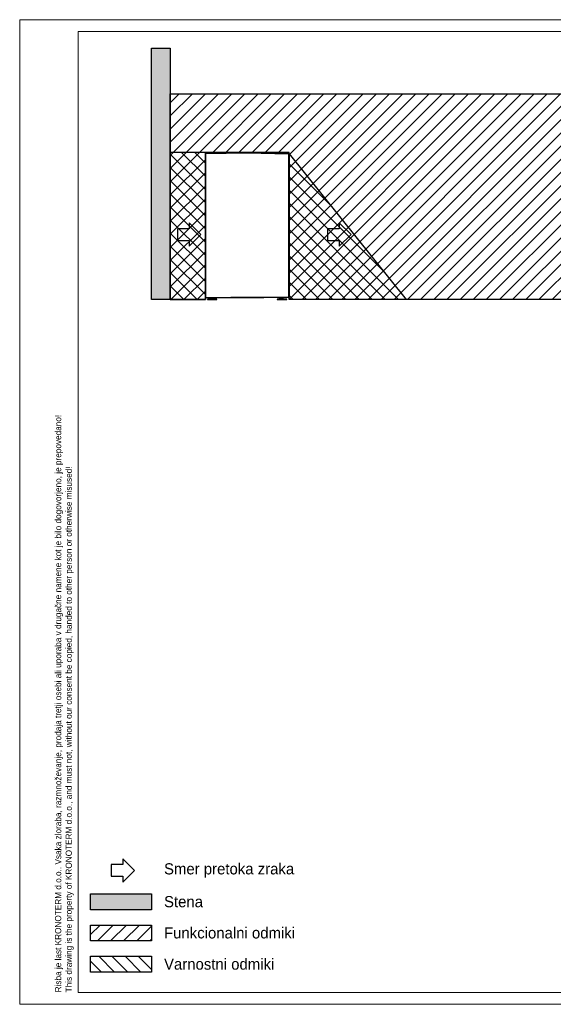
# Model space of a CAD drawing. Header units: millimetres. Extents: x 0 to 39025, y -31299 to 8400.
# Tile 126 of 256: x 0 to 4556, y -15649 to -7249. Entities that reach past the tile are written whole.
import ezdxf

# ---------------------------------------------------------------- set-up
doc = ezdxf.new("R2010")
doc.units = ezdxf.units.MM
for name, color, linetype in [('ANOTACIJE', 7, 'Continuous'), ('FORMAT', 7, 'Continuous'), ('ODMIKI funkcionalni', 253, 'Continuous'), ('ODMIKI varnostni', 252, 'Continuous'), ('SREDNJICE_IN_TOCKE', 252, 'Continuous')]:
    doc.layers.add(name, color=color, linetype=linetype)
doc.styles.add('SLDTEXTSTYLE0', font='Montserrat-Regular.ttf', dxfattribs={"bigfont": 'bigfont'})
doc.styles.add('SLDTEXTSTYLE2', font='arial.ttf', dxfattribs={"width": 0.948, "bigfont": 'bigfont'})
doc.styles.add('SLDTEXTSTYLE3', font='arial.ttf', dxfattribs={"width": 0.948})

# ---------------------------------------------------------------- blocks, each defined once
blk = doc.blocks.new('SW_NOTE_0_1')
at = {"layer": 'ANOTACIJE', "color": 0, "char_height": 2.64583, "attachment_point": 1, "rotation": 90}
for s, insert, style in [('Risba je last KRONOTERM d.o.o.. Vsaka zloraba, razmnoževanje, prodaja tretji osebi ali uporaba v drugačne namene kot je bilo dogovorjeno, je prepovedano!', (-3.41, 0), 'SLDTEXTSTYLE2'), ('This drawing is the property of KRONOTERM d.o.o., and must not, without our consent be copied, handed to other person or otherwise misused!', (1.12, 0), 'SLDTEXTSTYLE3')]:
    blk.add_mtext(s, dxfattribs=dict(at, insert=insert, style=style))
blk = doc.blocks.new('*U58')
at = {"lineweight": 25}
for p, q in [((2, 558.3), (2, 17.6)), ((69.1, 12), (69.1, 2.5)), ((86.1, 12), (86.1, 2.5)), ((628.9, 14.3), (628.9, 2.5)), ((645.9, 14.3), (645.9, 2.5))]:
    blk.add_line(p, q, dxfattribs=at)
for points in [[(19.5, 0), (98.1, 0), (98.1, 2.5), (19.5, 2.5)], [(611.9, 0), (695.9, 0), (695.9, 2.5), (611.9, 2.5)]]:
    blk.add_lwpolyline(points, close=True, dxfattribs=at)
for points, knots in [([(2.9, 1247.8), (2.9, 1247.8), (2.3, 1247.7), (2.3, 1247.7), (2.3, 1247.7), (1.8, 1247.6), (1.8, 1247.6), (1.8, 1247.6), (1.3, 1247.3), (1.3, 1247.3), (1.3, 1247.3), (0.8, 1246.9), (0.8, 1246.9), (0.8, 1246.9), (0.5, 1246.5), (0.5, 1246.5), (0.5, 1246.5), (0.2, 1246), (0.2, 1246), (0.2, 1246), (0.1, 1245.4), (0.1, 1245.4), (0.1, 1245.4), (0, 1244.9), (0, 1244.9)], [0, 0, 0, 0, 1, 1, 1, 2, 2, 2, 3, 3, 3, 4, 4, 4, 5, 5, 5, 6, 6, 6, 7, 7, 7, 8, 8, 8, 8]), ([(2, 1242.6), (2, 1242.6), (1.3, 1242.7), (1.3, 1242.7), (1.3, 1242.7), (0.7, 1242.7), (0.7, 1242.7), (0.7, 1242.7), (0.3, 1242.8), (0.3, 1242.8), (0.3, 1242.8), (0, 1242.9), (0, 1242.9), (0, 1242.9), (0, 1243), (0, 1243), (0, 1243), (0.3, 1243.1), (0.3, 1243.1), (0.3, 1243.1), (0.8, 1243.2), (0.8, 1243.2), (0.8, 1243.2), (1.4, 1243.3), (1.4, 1243.3)], [0, 0, 0, 0, 1, 1, 1, 2, 2, 2, 3, 3, 3, 4, 4, 4, 5, 5, 5, 6, 6, 6, 7, 7, 7, 8, 8, 8, 8]), ([(2.9, 1246.8), (2.9, 1246.8), (2.5, 1246.8), (2.5, 1246.8), (2.5, 1246.8), (2.2, 1246.6), (2.2, 1246.6), (2.2, 1246.6), (1.8, 1246.5), (1.8, 1246.5), (1.8, 1246.5), (1.6, 1246.2), (1.6, 1246.2), (1.6, 1246.2), (1.3, 1245.9), (1.3, 1245.9), (1.3, 1245.9), (1.2, 1245.6), (1.2, 1245.6), (1.2, 1245.6), (1.1, 1245.3), (1.1, 1245.3), (1.1, 1245.3), (1, 1244.9), (1, 1244.9)], [0, 0, 0, 0, 1, 1, 1, 2, 2, 2, 3, 3, 3, 4, 4, 4, 5, 5, 5, 6, 6, 6, 7, 7, 7, 8, 8, 8, 8]), ([(2, 1242.6), (2, 1242.6), (1.7, 1242.7), (1.7, 1242.7), (1.7, 1242.7), (1.3, 1242.7), (1.3, 1242.7), (1.3, 1242.7), (1.1, 1242.8), (1.1, 1242.8), (1.1, 1242.8), (1, 1242.9), (1, 1242.9), (1, 1242.9), (1, 1243), (1, 1243), (1, 1243), (1.2, 1243.1), (1.2, 1243.1), (1.2, 1243.1), (1.4, 1243.2), (1.4, 1243.2), (1.4, 1243.2), (1.7, 1243.3), (1.7, 1243.3)], [0, 0, 0, 0, 1, 1, 1, 2, 2, 2, 3, 3, 3, 4, 4, 4, 5, 5, 5, 6, 6, 6, 7, 7, 7, 8, 8, 8, 8]), ([(1.1, 1244.8), (1.1, 1244.8), (1.2, 1245.2), (1.2, 1245.2), (1.2, 1245.2), (1.3, 1245.5), (1.3, 1245.5), (1.3, 1245.5), (1.4, 1245.8), (1.4, 1245.8), (1.4, 1245.8), (1.6, 1246.1), (1.6, 1246.1), (1.6, 1246.1), (1.9, 1246.3), (1.9, 1246.3), (1.9, 1246.3), (2.2, 1246.5), (2.2, 1246.5), (2.2, 1246.5), (2.5, 1246.6), (2.5, 1246.6), (2.5, 1246.6), (2.9, 1246.7), (2.9, 1246.7)], [0, 0, 0, 0, 1, 1, 1, 2, 2, 2, 3, 3, 3, 4, 4, 4, 5, 5, 5, 6, 6, 6, 7, 7, 7, 8, 8, 8, 8]), ([(1.6, 1244.6), (1.6, 1244.6), (1.7, 1244.4), (1.7, 1244.4), (1.7, 1244.4), (1.8, 1244), (1.8, 1244), (1.8, 1244), (1.9, 1243.3), (1.9, 1243.3), (1.9, 1243.3), (2, 1242.6), (2, 1242.6)], [0, 0, 0, 0, 1, 1, 1, 2, 2, 2, 3, 3, 3, 4, 4, 4, 4]), ([(1.7, 1243.6), (1.7, 1243.6), (1.7, 1243.5), (1.7, 1243.5), (1.7, 1243.5), (1.8, 1243.3), (1.8, 1243.3), (1.8, 1243.3), (1.9, 1243), (1.9, 1243), (1.9, 1243), (2, 1242.6), (2, 1242.6)], [0, 0, 0, 0, 1, 1, 1, 2, 2, 2, 3, 3, 3, 4, 4, 4, 4]), ([(2.1, 1244.8), (2.1, 1244.8), (2.1, 1245), (2.1, 1245), (2.1, 1245), (2.2, 1245.2), (2.2, 1245.2), (2.2, 1245.2), (2.3, 1245.3), (2.3, 1245.3), (2.3, 1245.3), (2.3, 1245.4), (2.3, 1245.4), (2.3, 1245.4), (2.5, 1245.5), (2.5, 1245.5), (2.5, 1245.5), (2.6, 1245.6), (2.6, 1245.6), (2.6, 1245.6), (2.8, 1245.6), (2.8, 1245.6), (2.8, 1245.6), (2.9, 1245.6), (2.9, 1245.6)], [0, 0, 0, 0, 1, 1, 1, 2, 2, 2, 3, 3, 3, 4, 4, 4, 5, 5, 5, 6, 6, 6, 7, 7, 7, 8, 8, 8, 8]), ([(2.9, 1247.8), (2.9, 1247.8), (2.9, 1247.7), (2.9, 1247.7), (2.9, 1247.7), (2.9, 1247.5), (2.9, 1247.5), (2.9, 1247.5), (2.9, 1247.2), (2.9, 1247.2), (2.9, 1247.2), (2.9, 1246.8), (2.9, 1246.8), (2.9, 1246.8), (2.9, 1246.3), (2.9, 1246.3), (2.9, 1246.3), (2.9, 1246), (2.9, 1246), (2.9, 1246), (2.9, 1245.8), (2.9, 1245.8), (2.9, 1245.8), (2.9, 1245.7), (2.9, 1245.7)], [0, 0, 0, 0, 1, 1, 1, 2, 2, 2, 3, 3, 3, 4, 4, 4, 5, 5, 5, 6, 6, 6, 7, 7, 7, 8, 8, 8, 8]), ([(68.2, 1246.3), (68.2, 1246.3), (68.2, 1246.5), (68.2, 1246.5), (68.2, 1246.5), (68.1, 1246.6), (68.1, 1246.6), (68.1, 1246.6), (68, 1246.8), (68, 1246.8), (68, 1246.8), (67.9, 1246.9), (67.9, 1246.9), (67.9, 1246.9), (67.8, 1247), (67.8, 1247), (67.8, 1247), (67.7, 1247), (67.7, 1247), (67.7, 1247), (67.5, 1247.1), (67.5, 1247.1), (67.5, 1247.1), (67.4, 1247.1), (67.4, 1247.1)], [0, 0, 0, 0, 1, 1, 1, 2, 2, 2, 3, 3, 3, 4, 4, 4, 5, 5, 5, 6, 6, 6, 7, 7, 7, 8, 8, 8, 8]), ([(69.2, 1246.5), (69.2, 1246.5), (69.1, 1246.8), (69.1, 1246.8), (69.1, 1246.8), (69, 1247.1), (69, 1247.1), (69, 1247.1), (69, 1247.1), (69, 1247.1)], [0, 0, 0, 0, 1, 1, 1, 2, 2, 2, 3, 3, 3, 3]), ([(74.2, 1246.5), (74.2, 1246.5), (74.2, 1246.8), (74.2, 1246.8), (74.2, 1246.8), (74.2, 1247), (74.2, 1247), (74.2, 1247), (74.2, 1247.2), (74.2, 1247.2), (74.2, 1247.2), (74.1, 1247.3), (74.1, 1247.3)], [0, 0, 0, 0, 1, 1, 1, 2, 2, 2, 3, 3, 3, 4, 4, 4, 4]), ([(356.5, 1253.4), (356.5, 1253.4), (356.5, 1253.5), (356.5, 1253.5), (356.5, 1253.5), (356.5, 1253.8), (356.5, 1253.8), (356.5, 1253.8), (356.5, 1254.1), (356.5, 1254.1), (356.5, 1254.1), (356.5, 1254.5), (356.5, 1254.5), (356.5, 1254.5), (356.5, 1254.9), (356.5, 1254.9), (356.5, 1254.9), (356.5, 1255.2), (356.5, 1255.2), (356.5, 1255.2), (356.5, 1255.5), (356.5, 1255.5), (356.5, 1255.5), (356.5, 1255.6), (356.5, 1255.6)], [0, 0, 0, 0, 1, 1, 1, 2, 2, 2, 3, 3, 3, 4, 4, 4, 5, 5, 5, 6, 6, 6, 7, 7, 7, 8, 8, 8, 8]), ([(356.5, 1253.4), (356.5, 1253.4), (356.5, 1253.4), (356.5, 1253.4), (356.5, 1253.4), (356.5, 1253.4), (356.5, 1253.4), (356.5, 1253.4), (356.5, 1253.3), (356.5, 1253.3), (356.5, 1253.3), (356.5, 1253.2), (356.5, 1253.2), (356.5, 1253.2), (356.5, 1253.1), (356.5, 1253.1), (356.5, 1253.1), (356.5, 1253), (356.5, 1253), (356.5, 1253), (356.5, 1252.8), (356.5, 1252.8), (356.5, 1252.8), (356.5, 1252.6), (356.5, 1252.6)], [0, 0, 0, 0, 1, 1, 1, 2, 2, 2, 3, 3, 3, 4, 4, 4, 5, 5, 5, 6, 6, 6, 7, 7, 7, 8, 8, 8, 8]), ([(357.4, 1250.4), (357.4, 1250.4), (357.4, 1250.8), (357.4, 1250.8), (357.4, 1250.8), (357.4, 1251.1), (357.4, 1251.1), (357.4, 1251.1), (357.4, 1251.5), (357.4, 1251.5), (357.4, 1251.5), (357.4, 1251.8), (357.4, 1251.8), (357.4, 1251.8), (357.4, 1252), (357.4, 1252), (357.4, 1252), (357.4, 1252.2), (357.4, 1252.2), (357.4, 1252.2), (357.4, 1252.3), (357.4, 1252.3), (357.4, 1252.3), (357.4, 1252.4), (357.4, 1252.4)], [0, 0, 0, 0, 1, 1, 1, 2, 2, 2, 3, 3, 3, 4, 4, 4, 5, 5, 5, 6, 6, 6, 7, 7, 7, 8, 8, 8, 8]), ([(357.5, 1255.6), (357.5, 1255.6), (357.5, 1255.6), (357.5, 1255.6), (357.5, 1255.6), (357.5, 1255.6), (357.5, 1255.6), (357.5, 1255.6), (357.5, 1255.6), (357.5, 1255.6), (357.5, 1255.6), (357.5, 1255.6), (357.5, 1255.6), (357.5, 1255.6), (357.5, 1255.6), (357.5, 1255.6), (357.5, 1255.6), (357.5, 1255.6), (357.5, 1255.6), (357.5, 1255.6), (357.5, 1255.6), (357.5, 1255.6), (357.5, 1255.6), (357.5, 1255.6), (357.5, 1255.6)], [0, 0, 0, 0, 1, 1, 1, 2, 2, 2, 3, 3, 3, 4, 4, 4, 5, 5, 5, 6, 6, 6, 7, 7, 7, 8, 8, 8, 8]), ([(357.5, 1254.6), (357.5, 1254.6), (357.5, 1254.6), (357.5, 1254.6), (357.5, 1254.6), (357.5, 1254.6), (357.5, 1254.6), (357.5, 1254.6), (357.5, 1254.6), (357.5, 1254.6), (357.5, 1254.6), (357.5, 1254.6), (357.5, 1254.6), (357.5, 1254.6), (357.5, 1254.6), (357.5, 1254.6)], [0, 0, 0, 0, 1, 1, 1, 2, 2, 2, 3, 3, 3, 4, 4, 4, 5, 5, 5, 5]), ([(357.6, 1252.4), (357.6, 1252.4), (357.6, 1252.3), (357.6, 1252.3), (357.6, 1252.3), (357.6, 1252.2), (357.6, 1252.2), (357.6, 1252.2), (357.6, 1252), (357.6, 1252), (357.6, 1252), (357.6, 1251.8), (357.6, 1251.8), (357.6, 1251.8), (357.6, 1251.5), (357.6, 1251.5), (357.6, 1251.5), (357.6, 1251.1), (357.6, 1251.1), (357.6, 1251.1), (357.6, 1250.8), (357.6, 1250.8), (357.6, 1250.8), (357.6, 1250.4), (357.6, 1250.4)], [0, 0, 0, 0, 1, 1, 1, 2, 2, 2, 3, 3, 3, 4, 4, 4, 5, 5, 5, 6, 6, 6, 7, 7, 7, 8, 8, 8, 8]), ([(358.5, 1255.6), (358.5, 1255.6), (358.5, 1255.5), (358.5, 1255.5), (358.5, 1255.5), (358.5, 1255.2), (358.5, 1255.2), (358.5, 1255.2), (358.5, 1254.9), (358.5, 1254.9), (358.5, 1254.9), (358.5, 1254.5), (358.5, 1254.5), (358.5, 1254.5), (358.5, 1254.1), (358.5, 1254.1), (358.5, 1254.1), (358.5, 1253.8), (358.5, 1253.8), (358.5, 1253.8), (358.5, 1253.5), (358.5, 1253.5), (358.5, 1253.5), (358.5, 1253.4), (358.5, 1253.4)], [0, 0, 0, 0, 1, 1, 1, 2, 2, 2, 3, 3, 3, 4, 4, 4, 5, 5, 5, 6, 6, 6, 7, 7, 7, 8, 8, 8, 8]), ([(358.5, 1252.6), (358.5, 1252.6), (358.5, 1252.8), (358.5, 1252.8), (358.5, 1252.8), (358.5, 1253), (358.5, 1253), (358.5, 1253), (358.5, 1253.1), (358.5, 1253.1), (358.5, 1253.1), (358.5, 1253.2), (358.5, 1253.2), (358.5, 1253.2), (358.5, 1253.3), (358.5, 1253.3), (358.5, 1253.3), (358.5, 1253.4), (358.5, 1253.4), (358.5, 1253.4), (358.5, 1253.4), (358.5, 1253.4), (358.5, 1253.4), (358.5, 1253.4), (358.5, 1253.4)], [0, 0, 0, 0, 1, 1, 1, 2, 2, 2, 3, 3, 3, 4, 4, 4, 5, 5, 5, 6, 6, 6, 7, 7, 7, 8, 8, 8, 8]), ([(640.9, 1247.3), (640.9, 1247.3), (640.8, 1247.2), (640.8, 1247.2), (640.8, 1247.2), (640.8, 1247), (640.8, 1247), (640.8, 1247), (640.8, 1246.8), (640.8, 1246.8), (640.8, 1246.8), (640.8, 1246.5), (640.8, 1246.5)], [0, 0, 0, 0, 1, 1, 1, 2, 2, 2, 3, 3, 3, 4, 4, 4, 4]), ([(645.8, 1246.5), (645.8, 1246.5), (645.9, 1246.8), (645.9, 1246.8), (645.9, 1246.8), (646, 1247.1), (646, 1247.1), (646, 1247.1), (646, 1247.1), (646, 1247.1)], [0, 0, 0, 0, 1, 1, 1, 2, 2, 2, 3, 3, 3, 3]), ([(646.8, 1246.3), (646.8, 1246.3), (646.8, 1246.5), (646.8, 1246.5), (646.8, 1246.5), (646.9, 1246.6), (646.9, 1246.6), (646.9, 1246.6), (647, 1246.8), (647, 1246.8), (647, 1246.8), (647.1, 1246.9), (647.1, 1246.9), (647.1, 1246.9), (647.2, 1247), (647.2, 1247), (647.2, 1247), (647.3, 1247), (647.3, 1247), (647.3, 1247), (647.5, 1247.1), (647.5, 1247.1), (647.5, 1247.1), (647.6, 1247.1), (647.6, 1247.1)], [0, 0, 0, 0, 1, 1, 1, 2, 2, 2, 3, 3, 3, 4, 4, 4, 5, 5, 5, 6, 6, 6, 7, 7, 7, 8, 8, 8, 8]), ([(712.1, 1245.7), (712.1, 1245.7), (712.1, 1245.8), (712.1, 1245.8), (712.1, 1245.8), (712.1, 1246), (712.1, 1246), (712.1, 1246), (712.1, 1246.3), (712.1, 1246.3), (712.1, 1246.3), (712.1, 1246.8), (712.1, 1246.8), (712.1, 1246.8), (712.1, 1247.2), (712.1, 1247.2), (712.1, 1247.2), (712.1, 1247.5), (712.1, 1247.5), (712.1, 1247.5), (712.1, 1247.7), (712.1, 1247.7), (712.1, 1247.7), (712.1, 1247.8), (712.1, 1247.8)], [0, 0, 0, 0, 1, 1, 1, 2, 2, 2, 3, 3, 3, 4, 4, 4, 5, 5, 5, 6, 6, 6, 7, 7, 7, 8, 8, 8, 8]), ([(712.1, 1247.8), (712.1, 1247.8), (712.1, 1247.8), (712.1, 1247.8), (712.1, 1247.8), (712.1, 1247.8), (712.1, 1247.8)], [0, 0, 0, 0, 1, 1, 1, 2, 2, 2, 2]), ([(712.1, 1247.8), (712.1, 1247.8), (712.7, 1247.7), (712.7, 1247.7), (712.7, 1247.7), (713.2, 1247.6), (713.2, 1247.6), (713.2, 1247.6), (713.7, 1247.3), (713.7, 1247.3), (713.7, 1247.3), (714.1, 1246.9), (714.1, 1246.9), (714.1, 1246.9), (714.5, 1246.5), (714.5, 1246.5), (714.5, 1246.5), (714.8, 1246), (714.8, 1246), (714.8, 1246), (714.9, 1245.4), (714.9, 1245.4), (714.9, 1245.4), (715, 1244.9), (715, 1244.9)], [0, 0, 0, 0, 1, 1, 1, 2, 2, 2, 3, 3, 3, 4, 4, 4, 5, 5, 5, 6, 6, 6, 7, 7, 7, 8, 8, 8, 8]), ([(712.1, 1246.8), (712.1, 1246.8), (712.5, 1246.8), (712.5, 1246.8), (712.5, 1246.8), (712.8, 1246.6), (712.8, 1246.6), (712.8, 1246.6), (713.2, 1246.5), (713.2, 1246.5), (713.2, 1246.5), (713.4, 1246.2), (713.4, 1246.2), (713.4, 1246.2), (713.7, 1245.9), (713.7, 1245.9), (713.7, 1245.9), (713.8, 1245.6), (713.8, 1245.6), (713.8, 1245.6), (713.9, 1245.3), (713.9, 1245.3), (713.9, 1245.3), (714, 1244.9), (714, 1244.9)], [0, 0, 0, 0, 1, 1, 1, 2, 2, 2, 3, 3, 3, 4, 4, 4, 5, 5, 5, 6, 6, 6, 7, 7, 7, 8, 8, 8, 8]), ([(712.1, 1246.7), (712.1, 1246.7), (712.5, 1246.6), (712.5, 1246.6), (712.5, 1246.6), (712.8, 1246.5), (712.8, 1246.5), (712.8, 1246.5), (713.1, 1246.3), (713.1, 1246.3), (713.1, 1246.3), (713.4, 1246.1), (713.4, 1246.1), (713.4, 1246.1), (713.6, 1245.8), (713.6, 1245.8), (713.6, 1245.8), (713.7, 1245.5), (713.7, 1245.5), (713.7, 1245.5), (713.8, 1245.2), (713.8, 1245.2), (713.8, 1245.2), (713.9, 1244.8), (713.9, 1244.8)], [0, 0, 0, 0, 1, 1, 1, 2, 2, 2, 3, 3, 3, 4, 4, 4, 5, 5, 5, 6, 6, 6, 7, 7, 7, 8, 8, 8, 8]), ([(712.1, 1245.6), (712.1, 1245.6), (712.2, 1245.6), (712.2, 1245.6), (712.2, 1245.6), (712.4, 1245.6), (712.4, 1245.6), (712.4, 1245.6), (712.5, 1245.5), (712.5, 1245.5), (712.5, 1245.5), (712.7, 1245.4), (712.7, 1245.4), (712.7, 1245.4), (712.7, 1245.3), (712.7, 1245.3), (712.7, 1245.3), (712.8, 1245.2), (712.8, 1245.2), (712.8, 1245.2), (712.9, 1245), (712.9, 1245), (712.9, 1245), (712.9, 1244.8), (712.9, 1244.8)], [0, 0, 0, 0, 1, 1, 1, 2, 2, 2, 3, 3, 3, 4, 4, 4, 5, 5, 5, 6, 6, 6, 7, 7, 7, 8, 8, 8, 8]), ([(713, 1242.6), (713, 1242.6), (713.1, 1243.3), (713.1, 1243.3), (713.1, 1243.3), (713.2, 1244), (713.2, 1244), (713.2, 1244), (713.3, 1244.4), (713.3, 1244.4), (713.3, 1244.4), (713.4, 1244.6), (713.4, 1244.6)], [0, 0, 0, 0, 1, 1, 1, 2, 2, 2, 3, 3, 3, 4, 4, 4, 4]), ([(713, 1242.6), (713, 1242.6), (713.1, 1243), (713.1, 1243), (713.1, 1243), (713.2, 1243.3), (713.2, 1243.3), (713.2, 1243.3), (713.3, 1243.5), (713.3, 1243.5), (713.3, 1243.5), (713.3, 1243.6), (713.3, 1243.6)], [0, 0, 0, 0, 1, 1, 1, 2, 2, 2, 3, 3, 3, 4, 4, 4, 4]), ([(713.6, 1243.3), (713.6, 1243.3), (714.2, 1243.2), (714.2, 1243.2), (714.2, 1243.2), (714.7, 1243.1), (714.7, 1243.1), (714.7, 1243.1), (715, 1243), (715, 1243), (715, 1243), (715, 1242.9), (715, 1242.9), (715, 1242.9), (714.7, 1242.8), (714.7, 1242.8), (714.7, 1242.8), (714.3, 1242.7), (714.3, 1242.7), (714.3, 1242.7), (713.7, 1242.7), (713.7, 1242.7), (713.7, 1242.7), (713, 1242.6), (713, 1242.6)], [0, 0, 0, 0, 1, 1, 1, 2, 2, 2, 3, 3, 3, 4, 4, 4, 5, 5, 5, 6, 6, 6, 7, 7, 7, 8, 8, 8, 8]), ([(713.3, 1243.3), (713.3, 1243.3), (713.6, 1243.2), (713.6, 1243.2), (713.6, 1243.2), (713.8, 1243.1), (713.8, 1243.1), (713.8, 1243.1), (714, 1243), (714, 1243), (714, 1243), (714, 1242.9), (714, 1242.9), (714, 1242.9), (713.9, 1242.8), (713.9, 1242.8), (713.9, 1242.8), (713.6, 1242.7), (713.6, 1242.7), (713.6, 1242.7), (713.3, 1242.7), (713.3, 1242.7), (713.3, 1242.7), (713, 1242.6), (713, 1242.6)], [0, 0, 0, 0, 1, 1, 1, 2, 2, 2, 3, 3, 3, 4, 4, 4, 5, 5, 5, 6, 6, 6, 7, 7, 7, 8, 8, 8, 8]), ([(0, 86.9), (0, 86.9), (0, 86.9), (0, 86.9), (0, 86.9), (0, 86.9), (0, 86.9)], [0, 0, 0, 0, 1, 1, 1, 2, 2, 2, 2]), ([(0, 17.6), (0, 17.6), (0, 17.6), (0, 17.6), (0, 17.6), (0, 17.6), (0, 17.6)], [0, 0, 0, 0, 1, 1, 1, 2, 2, 2, 2]), ([(0.2, 17.6), (0.2, 17.6), (0.3, 17.4), (0.3, 17.4), (0.3, 17.4), (0.6, 17.1), (0.6, 17.1), (0.6, 17.1), (0.9, 16.9), (0.9, 16.9), (0.9, 16.9), (1.2, 16.7), (1.2, 16.7), (1.2, 16.7), (1.6, 16.6), (1.6, 16.6), (1.6, 16.6), (2, 16.5), (2, 16.5)], [0, 0, 0, 0, 1, 1, 1, 2, 2, 2, 3, 3, 3, 4, 4, 4, 5, 5, 5, 6, 6, 6, 6]), ([(1.7, 17.6), (1.7, 17.6), (1.6, 17.6), (1.6, 17.6), (1.6, 17.6), (1.5, 17.6), (1.5, 17.6), (1.5, 17.6), (1.4, 17.6), (1.4, 17.6), (1.4, 17.6), (1.3, 17.6), (1.3, 17.6), (1.3, 17.6), (1.3, 17.6), (1.3, 17.6), (1.3, 17.6), (1.2, 17.6), (1.2, 17.6), (1.2, 17.6), (1.1, 17.6), (1.1, 17.6), (1.1, 17.6), (1.1, 17.6), (1.1, 17.6)], [0, 0, 0, 0, 1, 1, 1, 2, 2, 2, 3, 3, 3, 4, 4, 4, 5, 5, 5, 6, 6, 6, 7, 7, 7, 8, 8, 8, 8]), ([(1.7, 17.6), (1.7, 17.6), (1.8, 17.6), (1.8, 17.6), (1.8, 17.6), (2, 17.6), (2, 17.6)], [0, 0, 0, 0, 1, 1, 1, 2, 2, 2, 2]), ([(68.1, 12), (68.1, 12), (68.3, 12), (68.3, 12), (68.3, 12), (68.8, 12), (68.8, 12), (68.8, 12), (69.7, 12), (69.7, 12), (69.7, 12), (70.9, 12), (70.9, 12), (70.9, 12), (72.3, 12), (72.3, 12), (72.3, 12), (74, 12), (74, 12), (74, 12), (75.7, 12), (75.7, 12), (75.7, 12), (77.6, 12), (77.6, 12), (77.6, 12), (79.5, 12), (79.5, 12), (79.5, 12), (81.2, 12), (81.2, 12), (81.2, 12), (82.9, 12), (82.9, 12), (82.9, 12), (84.3, 12), (84.3, 12), (84.3, 12), (85.5, 12), (85.5, 12), (85.5, 12), (86.4, 12), (86.4, 12), (86.4, 12), (86.9, 12), (86.9, 12), (86.9, 12), (87.1, 12), (87.1, 12)], [0, 0, 0, 0, 1, 1, 1, 2, 2, 2, 3, 3, 3, 4, 4, 4, 5, 5, 5, 6, 6, 6, 7, 7, 7, 8, 8, 8, 9, 9, 9, 10, 10, 10, 11, 11, 11, 12, 12, 12, 13, 13, 13, 14, 14, 14, 15, 15, 15, 16, 16, 16, 16]), ([(256.2, 16.5), (256.2, 16.5), (256.3, 16.5), (256.3, 16.5), (256.3, 16.5), (256.9, 16.5), (256.9, 16.5), (256.9, 16.5), (257.8, 16.5), (257.8, 16.5), (257.8, 16.5), (259, 16.5), (259, 16.5), (259, 16.5), (260.5, 16.5), (260.5, 16.5), (260.5, 16.5), (262.2, 16.5), (262.2, 16.5), (262.2, 16.5), (264.2, 16.5), (264.2, 16.5), (264.2, 16.5), (266.3, 16.5), (266.3, 16.5), (266.3, 16.5), (268.6, 16.5), (268.6, 16.5), (268.6, 16.5), (270.9, 16.5), (270.9, 16.5), (270.9, 16.5), (273.2, 16.5), (273.2, 16.5), (273.2, 16.5), (275.5, 16.5), (275.5, 16.5), (275.5, 16.5), (277.6, 16.5), (277.6, 16.5), (277.6, 16.5), (279.5, 16.5), (279.5, 16.5)], [0, 0, 0, 0, 1, 1, 1, 2, 2, 2, 3, 3, 3, 4, 4, 4, 5, 5, 5, 6, 6, 6, 7, 7, 7, 8, 8, 8, 9, 9, 9, 10, 10, 10, 11, 11, 11, 12, 12, 12, 13, 13, 13, 14, 14, 14, 14]), ([(262.3, 16.5), (262.3, 16.5), (262.2, 16.5), (262.2, 16.5), (262.2, 16.5), (260.5, 16.5), (260.5, 16.5), (260.5, 16.5), (259, 16.5), (259, 16.5), (259, 16.5), (257.8, 16.5), (257.8, 16.5), (257.8, 16.5), (256.9, 16.5), (256.9, 16.5), (256.9, 16.5), (256.3, 16.5), (256.3, 16.5), (256.3, 16.5), (256.2, 16.5), (256.2, 16.5)], [0, 0, 0, 0, 1, 1, 1, 2, 2, 2, 3, 3, 3, 4, 4, 4, 5, 5, 5, 6, 6, 6, 7, 7, 7, 7]), ([(627.9, 14.3), (627.9, 14.3), (628.1, 14.3), (628.1, 14.3), (628.1, 14.3), (628.6, 14.3), (628.6, 14.3), (628.6, 14.3), (629.5, 14.3), (629.5, 14.3), (629.5, 14.3), (630.7, 14.3), (630.7, 14.3), (630.7, 14.3), (632.1, 14.3), (632.1, 14.3), (632.1, 14.3), (633.8, 14.3), (633.8, 14.3), (633.8, 14.3), (635.5, 14.3), (635.5, 14.3), (635.5, 14.3), (637.4, 14.3), (637.4, 14.3), (637.4, 14.3), (639.3, 14.3), (639.3, 14.3), (639.3, 14.3), (641, 14.3), (641, 14.3), (641, 14.3), (642.7, 14.3), (642.7, 14.3), (642.7, 14.3), (644.1, 14.3), (644.1, 14.3), (644.1, 14.3), (645.3, 14.3), (645.3, 14.3), (645.3, 14.3), (646.2, 14.3), (646.2, 14.3), (646.2, 14.3), (646.7, 14.3), (646.7, 14.3), (646.7, 14.3), (646.9, 14.3), (646.9, 14.3)], [0, 0, 0, 0, 1, 1, 1, 2, 2, 2, 3, 3, 3, 4, 4, 4, 5, 5, 5, 6, 6, 6, 7, 7, 7, 8, 8, 8, 9, 9, 9, 10, 10, 10, 11, 11, 11, 12, 12, 12, 13, 13, 13, 14, 14, 14, 15, 15, 15, 16, 16, 16, 16]), ([(713, 17.6), (713, 17.6), (713.7, 17.6), (713.7, 17.6), (713.7, 17.6), (714.3, 17.6), (714.3, 17.6), (714.3, 17.6), (714.7, 17.6), (714.7, 17.6), (714.7, 17.6), (715, 17.6), (715, 17.6), (715, 17.6), (715, 17.6), (715, 17.6)], [0, 0, 0, 0, 1, 1, 1, 2, 2, 2, 3, 3, 3, 4, 4, 4, 5, 5, 5, 5]), ([(713, 16.5), (713, 16.5), (713, 16.6), (713, 16.6), (713, 16.6), (713, 16.9), (713, 16.9), (713, 16.9), (713, 17.2), (713, 17.2), (713, 17.2), (713, 17.6), (713, 17.6)], [0, 0, 0, 0, 1, 1, 1, 2, 2, 2, 3, 3, 3, 4, 4, 4, 4]), ([(714.8, 17.6), (714.8, 17.6), (714.7, 17.4), (714.7, 17.4), (714.7, 17.4), (714.4, 17.1), (714.4, 17.1), (714.4, 17.1), (714.1, 16.9), (714.1, 16.9), (714.1, 16.9), (713.8, 16.7), (713.8, 16.7), (713.8, 16.7), (713.4, 16.6), (713.4, 16.6), (713.4, 16.6), (713, 16.5), (713, 16.5)], [0, 0, 0, 0, 1, 1, 1, 2, 2, 2, 3, 3, 3, 4, 4, 4, 5, 5, 5, 6, 6, 6, 6]), ([(713.3, 17.6), (713.3, 17.6), (713.2, 17.6), (713.2, 17.6), (713.2, 17.6), (713, 17.6), (713, 17.6)], [0, 0, 0, 0, 1, 1, 1, 2, 2, 2, 2])]:
    blk.add_open_spline(points, degree=3, knots=knots, dxfattribs=at)
for points in [[(0, 1244.9), (0, 1244.9), (1, 1244.9), (1, 1244.9)], [(0, 1244.9), (0, 1244.9), (0, 1243), (0, 1243)], [(0, 558.3), (0, 558.3), (0, 1243), (0, 1243)], [(1, 1244.9), (1, 1244.9), (1, 1243.2), (1, 1243.2)], [(2.1, 1244.8), (2.1, 1244.8), (1.1, 1244.8), (1.1, 1244.8)], [(1.1, 1243.2), (1.1, 1243.2), (1.1, 1244.8), (1.1, 1244.8)], [(1.6, 1244.6), (1.6, 1244.6), (1.4, 1244.6), (1.4, 1244.6)], [(1.4, 1244.6), (1.4, 1244.6), (1.4, 1243.6), (1.4, 1243.6)], [(1.4, 1243.6), (1.4, 1243.6), (1.7, 1243.6), (1.7, 1243.6)], [(1.4, 1243.3), (1.4, 1243.3), (1.7, 1243.3), (1.7, 1243.3)], [(1.4, 1243.3), (1.4, 1243.3), (1.8, 1243.3), (1.8, 1243.3)], [(1.6, 1244.6), (1.6, 1244.6), (357.4, 1252.4), (357.4, 1252.4)], [(1.6, 1244.6), (1.6, 1244.6), (1.7, 1243.6), (1.7, 1243.6)], [(1.7, 1243.3), (1.7, 1243.3), (1.8, 1243.3), (1.8, 1243.3)], [(1.7, 1243.3), (1.7, 1243.3), (1.7, 1242.6), (1.7, 1242.6)], [(357.4, 1250.4), (357.4, 1250.4), (2, 1242.6), (2, 1242.6)], [(2, 558.3), (2, 558.3), (2, 1242.6), (2, 1242.6)], [(2.1, 1244.8), (2.1, 1244.8), (2.1, 1244.6), (2.1, 1244.6)], [(356.5, 1255.6), (356.5, 1255.6), (2.9, 1247.8), (2.9, 1247.8)], [(356.5, 1253.4), (356.5, 1253.4), (2.9, 1245.7), (2.9, 1245.7)], [(2.9, 1247.8), (2.9, 1247.8), (2.9, 1246.8), (2.9, 1246.8)], [(2.9, 1247.8), (2.9, 1247.8), (2.9, 1247.8), (2.9, 1247.8)], [(2.9, 1246.8), (2.9, 1246.8), (2.9, 1247.8), (2.9, 1247.8)], [(2.9, 1246.8), (2.9, 1246.8), (2.9, 1246.8), (2.9, 1246.8)], [(2.9, 1246.8), (2.9, 1246.8), (2.9, 1246.8), (2.9, 1246.8)], [(2.9, 1245.6), (2.9, 1245.6), (2.9, 1246.7), (2.9, 1246.7)], [(2.9, 1246.7), (2.9, 1246.7), (2.9, 1246.7), (2.9, 1246.7)], [(24.4, 1246.1), (24.4, 1246.1), (2.9, 1245.6), (2.9, 1245.6)], [(67.4, 1247.1), (67.4, 1247.1), (24.4, 1246.1), (24.4, 1246.1)], [(24.4, 1246.1), (24.4, 1246.1), (24.4, 1246.2), (24.4, 1246.2)], [(67.4, 1247.1), (67.4, 1247.1), (67.4, 1247.1), (67.4, 1247.1)], [(69.2, 1246.5), (69.2, 1246.5), (68.2, 1246.3), (68.2, 1246.3)], [(68.2, 1246), (68.2, 1246), (68.2, 1246.3), (68.2, 1246.3)], [(69.2, 1246.1), (69.2, 1246.1), (69.2, 1246.5), (69.2, 1246.5)], [(356.5, 1252.6), (356.5, 1252.6), (74.2, 1246.5), (74.2, 1246.5)], [(74.3, 1246.2), (74.3, 1246.2), (74.2, 1246.5), (74.2, 1246.5)], [(357.5, 1255.6), (357.5, 1255.6), (356.5, 1255.6), (356.5, 1255.6)], [(357.5, 1254.6), (357.5, 1254.6), (356.5, 1254.6), (356.5, 1254.6)], [(356.5, 1252.6), (356.5, 1252.6), (356.5, 1252.4), (356.5, 1252.4)], [(357.4, 1250.9), (357.4, 1250.9), (357.6, 1250.9), (357.6, 1250.9)], [(357.6, 1250.4), (357.6, 1250.4), (357.4, 1250.4), (357.4, 1250.4)], [(357.5, 1254.6), (357.5, 1254.6), (357.5, 1255.6), (357.5, 1255.6)], [(358.5, 1255.6), (358.5, 1255.6), (357.5, 1255.6), (357.5, 1255.6)], [(357.5, 1255.6), (357.5, 1255.6), (357.5, 1254.6), (357.5, 1254.6)], [(358.5, 1254.6), (358.5, 1254.6), (357.5, 1254.6), (357.5, 1254.6)], [(357.6, 1252.4), (357.6, 1252.4), (713.4, 1244.6), (713.4, 1244.6)], [(357.6, 1250.4), (357.6, 1250.4), (713, 1242.6), (713, 1242.6)], [(712.1, 1247.8), (712.1, 1247.8), (358.5, 1255.6), (358.5, 1255.6)], [(712.1, 1245.7), (712.1, 1245.7), (358.5, 1253.4), (358.5, 1253.4)], [(640.8, 1246.5), (640.8, 1246.5), (358.5, 1252.6), (358.5, 1252.6)], [(358.5, 1252.4), (358.5, 1252.4), (358.5, 1252.6), (358.5, 1252.6)], [(640.8, 1246.5), (640.8, 1246.5), (640.7, 1246.2), (640.7, 1246.2)], [(645.8, 1246.5), (645.8, 1246.5), (646.8, 1246.3), (646.8, 1246.3)], [(645.8, 1246.1), (645.8, 1246.1), (645.8, 1246.5), (645.8, 1246.5)], [(646.8, 1246), (646.8, 1246), (646.8, 1246.3), (646.8, 1246.3)], [(647.6, 1247.1), (647.6, 1247.1), (647.6, 1247.1), (647.6, 1247.1)], [(647.6, 1247.1), (647.6, 1247.1), (690.5, 1246.1), (690.5, 1246.1)], [(690.5, 1246.1), (690.5, 1246.1), (690.5, 1246.2), (690.5, 1246.2)], [(690.5, 1246.1), (690.5, 1246.1), (712.1, 1245.6), (712.1, 1245.6)], [(712.1, 1247.8), (712.1, 1247.8), (712.1, 1246.8), (712.1, 1246.8)], [(712.1, 1246.8), (712.1, 1246.8), (712.1, 1246.8), (712.1, 1246.8)], [(712.1, 1245.6), (712.1, 1245.6), (712.1, 1246.7), (712.1, 1246.7)], [(712.1, 1246.7), (712.1, 1246.7), (712.1, 1246.7), (712.1, 1246.7)], [(712.9, 1244.8), (712.9, 1244.8), (713.9, 1244.8), (713.9, 1244.8)], [(712.9, 1244.6), (712.9, 1244.6), (712.9, 1244.8), (712.9, 1244.8)], [(713, 17.6), (713, 17.6), (713, 1242.6), (713, 1242.6)], [(713.3, 1243.3), (713.3, 1243.3), (713.2, 1243.3), (713.2, 1243.3)], [(713.6, 1243.3), (713.6, 1243.3), (713.2, 1243.3), (713.2, 1243.3)], [(713.4, 1244.6), (713.4, 1244.6), (713.3, 1243.6), (713.3, 1243.6)], [(713.3, 1243.6), (713.3, 1243.6), (713.6, 1243.6), (713.6, 1243.6)], [(713.6, 1243.3), (713.6, 1243.3), (713.3, 1243.3), (713.3, 1243.3)], [(713.3, 1243.3), (713.3, 1243.3), (713.3, 1242.6), (713.3, 1242.6)], [(713.4, 1244.6), (713.4, 1244.6), (713.6, 1244.6), (713.6, 1244.6)], [(713.6, 1243.6), (713.6, 1243.6), (713.6, 1244.6), (713.6, 1244.6)], [(713.9, 1244.8), (713.9, 1244.8), (713.9, 1243.2), (713.9, 1243.2)], [(714, 1244.9), (714, 1244.9), (715, 1244.9), (715, 1244.9)], [(714, 1244.9), (714, 1244.9), (714, 1243.2), (714, 1243.2)], [(715, 1244.9), (715, 1244.9), (715, 1243), (715, 1243)], [(715, 1243), (715, 1243), (715, 17.6), (715, 17.6)], [(0, 86.9), (0, 86.9), (0, 558.3), (0, 558.3)], [(0, 86.9), (0, 86.9), (0, 87.2), (0, 87.2)], [(0, 86.9), (0, 86.9), (0, 18.6), (0, 18.6)], [(715, 152.3), (715, 152.3), (715, 18.6), (715, 18.6)], [(0, 17.6), (0, 17.6), (0, 18.6), (0, 18.6)], [(1.1, 17.6), (1.1, 17.6), (0, 17.6), (0, 17.6)], [(1.7, 17.6), (1.7, 17.6), (498.4, 17.6), (498.4, 17.6)], [(2, 16.5), (2, 16.5), (2, 17.6), (2, 17.6)], [(2, 17.6), (2, 17.6), (2, 17.6), (2, 17.6)], [(2, 16.5), (2, 16.5), (2.6, 16.5), (2.6, 16.5)], [(2, 16.5), (2, 16.5), (498.4, 16.5), (498.4, 16.5)], [(68.1, 12), (68.1, 12), (68.1, 16.6), (68.1, 16.6)], [(87.1, 16.5), (87.1, 16.5), (87.1, 12), (87.1, 12)], [(713, 17.6), (713, 17.6), (216.6, 17.6), (216.6, 17.6)], [(713, 16.5), (713, 16.5), (216.6, 16.5), (216.6, 16.5)], [(222.4, 16.5), (222.4, 16.5), (219.9, 16.5), (219.9, 16.5)], [(650.8, 16.5), (650.8, 16.5), (222.4, 16.5), (222.4, 16.5)], [(534.9, 16.5), (534.9, 16.5), (534.9, 15.5), (534.9, 15.5)], [(534.9, 15.5), (534.9, 15.5), (535.9, 15.5), (535.9, 15.5)], [(535.9, 15.5), (535.9, 15.5), (535.9, 16.5), (535.9, 16.5)], [(627.9, 14.3), (627.9, 14.3), (627.9, 16.5), (627.9, 16.5)], [(646.9, 16.5), (646.9, 16.5), (646.9, 14.3), (646.9, 14.3)], [(657, 16.5), (657, 16.5), (657.7, 16.5), (657.7, 16.5)], [(657.7, 16.5), (657.7, 16.5), (665.7, 16.5), (665.7, 16.5)], [(712.4, 16.5), (712.4, 16.5), (665.7, 16.5), (665.7, 16.5)], [(713, 16.5), (713, 16.5), (712.4, 16.5), (712.4, 16.5)]]:
    blk.add_open_spline(points, degree=3, dxfattribs=at)
blk = doc.blocks.new('PUŠČICA')
at = {"ltscale": 10}
for p, q in [((0, 0), (-50, 50)), ((-50, 50), (-50, 25)), ((-100, 25), (-100, -25)), ((-50, 25), (-100, 25)), ((-50, -50), (0, 0)), ((-100, -25), (-50, -25)), ((-50, -25), (-50, -50))]:
    blk.add_line(p, q, dxfattribs=at)

msp = doc.modelspace()

# ---------------------------------------------------------------- hatches: boundary and pattern name
at = {"layer": 'ODMIKI funkcionalni'}
h = msp.add_hatch(dxfattribs=at)
h.set_pattern_fill('ANSI31', color=256, scale=25)
h.set_pattern_definition([(45, (-945.19, -18719.98), (-56.1266, 56.1266), [])])
h.paths.add_polyline_path([(1585.5, -8381.4), (1585.5, -9637), (1285.5, -9637), (1285.5, -7881.4), (5300.5, -7881.4), (5300.5, -9637), (2300.5, -9637), (2300.5, -8381.4)])
h = msp.add_hatch(dxfattribs=at)
h.set_pattern_fill('ANSI31', color=256, scale=25)
h.set_pattern_definition([(45, (38433.06, -13484.26), (-56.1266, 56.1266), [])])
h.paths.add_polyline_path([(1125.8, -14972.9), (605.6, -14972.9), (605.6, -15108.5), (1125.8, -15108.5)])
at = {"layer": 'ODMIKI varnostni'}
h = msp.add_hatch(dxfattribs=at)
h.set_pattern_fill('ANSI31', color=256, scale=25, angle=90)
h.set_pattern_definition([(135, (0, -3070.55), (-56.1266, -56.1266), [])])
h.paths.add_polyline_path([(1585.5, -8381.4), (1285.5, -8381.4), (1285.5, -9637), (1585.5, -9637)])
h = msp.add_hatch(dxfattribs=at)
h.set_pattern_fill('ANSI31', color=256, scale=25, angle=90)
h.set_pattern_definition([(135, (-2543.28, -17891.155), (-56.1266, -56.1266), [])])
h.paths.add_polyline_path([(2300.5, -9637), (2300.5, -8394), (3300.5, -9637)])
h = msp.add_hatch(dxfattribs=at)
h.set_pattern_fill('ANSI31', color=256, scale=25, angle=90)
h.set_pattern_definition([(135, (38433.06, -13484.26), (-56.1266, -56.1266), [])])
h.paths.add_polyline_path([(1125.8, -15239.3), (605.6, -15239.3), (605.6, -15375), (1125.8, -15375)])
at = {"layer": 'SREDNJICE_IN_TOCKE'}
h = msp.add_hatch(color=256, dxfattribs=at)
h.dxf.hatch_style = 1
h.paths.add_polyline_path([(1125.9, -7493.4), (1125.9, -9637), (1285.5, -9637), (1285.5, -7493.4)])
h = msp.add_hatch(color=256, dxfattribs=at)
h.dxf.hatch_style = 1
h.paths.add_polyline_path([(1125.8, -14706.5), (605.6, -14706.5), (605.6, -14842.1), (1125.8, -14842.1)])

# ---------------------------------------------------------------- linework, layer by layer
at = {"layer": 'FORMAT', "color": 7, "linetype": 'Continuous', "lineweight": 18, "ltscale": 27}
for p, q in [((0, -15649.4), (0, -7249.4)), ((0, -7249.4), (18568, -7249.4)), ((500, -15549.4), (500, -7349.4)), ((500, -7349.4), (18468, -7349.4)), ((500, -15549.4), (18468, -15549.4)), ((0, -15649.4), (18568, -15649.4))]:
    msp.add_line(p, q, dxfattribs=at)
at = {"layer": 'ODMIKI funkcionalni'}
for points in [[(1585.5, -8381.4), (1585.5, -9637), (1285.5, -9637), (1285.5, -7881.4), (5300.5, -7881.4), (5300.5, -9637), (2300.5, -9637), (2300.5, -8381.4)], [(605.6, -14972.9), (1125.8, -14972.9), (1125.8, -15108.5), (605.6, -15108.5)]]:
    msp.add_lwpolyline(points, close=True, dxfattribs=at)
at = {"layer": 'ODMIKI varnostni'}
for points in [[(1585.5, -8381.4), (1285.5, -8381.4), (1285.5, -9637), (1585.5, -9637)], [(2300.5, -9637), (2300.5, -8394), (3300.5, -9637)], [(605.6, -15239.3), (1125.8, -15239.3), (1125.8, -15375), (605.6, -15375)]]:
    msp.add_lwpolyline(points, close=True, dxfattribs=at)
at = {"layer": 'SREDNJICE_IN_TOCKE'}
for points in [[(1125.9, -9637), (1125.9, -7493.4), (1285.5, -7493.4), (1285.5, -9637)], [(605.6, -14706.5), (1125.8, -14706.5), (1125.8, -14842.1), (605.6, -14842.1)]]:
    msp.add_lwpolyline(points, close=True, dxfattribs=at)

# ---------------------------------------------------------------- block references
msp.add_blockref('*U58', (1585.5, -9637))
at = {"layer": 'ANOTACIJE', "xscale": 2, "yscale": 2, "zscale": 2}
for p in [(1548.1, -9082.7), (2829.1, -9082.7), (981.2, -14507.1)]:
    msp.add_blockref('PUŠČICA', p, dxfattribs=at)
at = {"layer": 'FORMAT', "xscale": 20, "yscale": 20, "zscale": 20}
msp.add_blockref('SW_NOTE_0_1', (370, -15547.6), dxfattribs=at)

# ---------------------------------------------------------------- texts
at = {"layer": 'ANOTACIJE', "color": 7, "char_height": 95.25, "attachment_point": 4, "style": 'SLDTEXTSTYLE0'}
for s, insert in [('Smer pretoka zraka', (1232.5, -14507.9)), ('Stena', (1232.5, -14774.3)), ('Funkcionalni odmiki', (1232.5, -15040.7)), ('Varnostni odmiki', (1232.5, -15307.1))]:
    msp.add_mtext(s, dxfattribs=dict(at, insert=insert))

doc.saveas('drawing.dxf')
